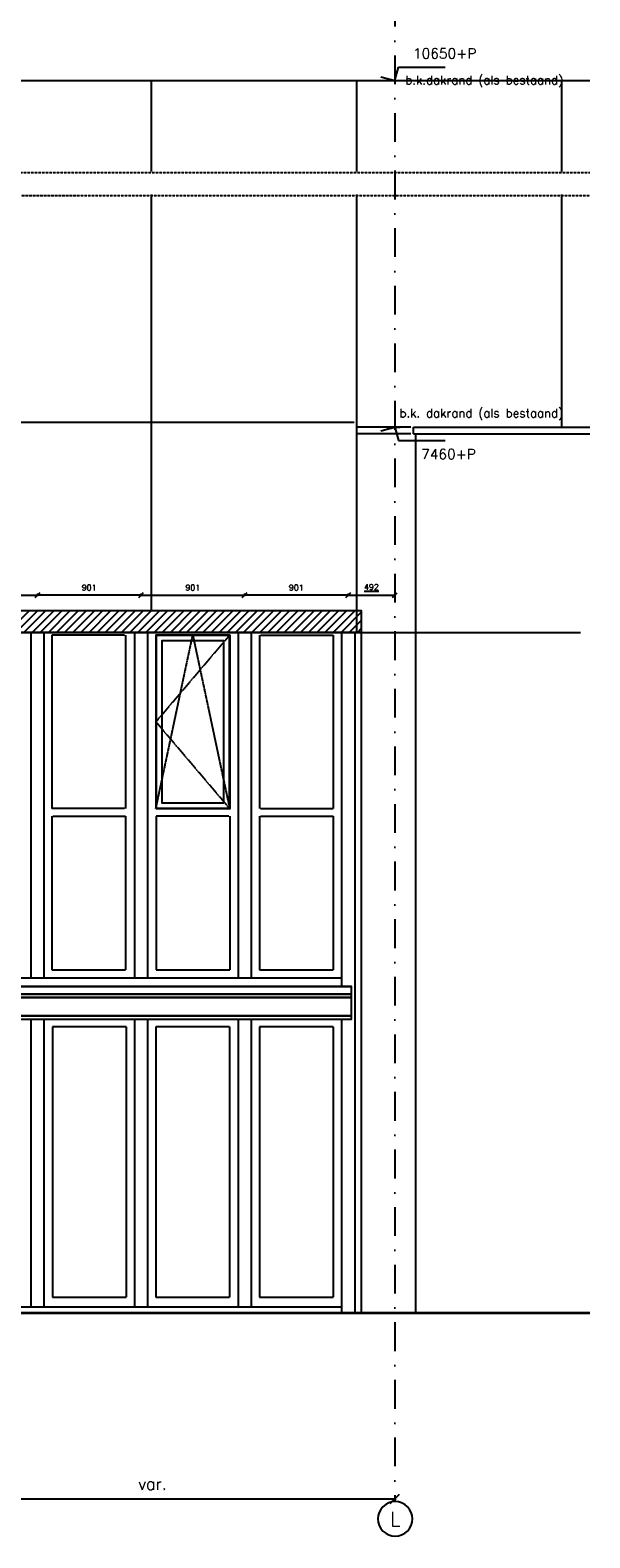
# Model space of a CAD drawing. Extents: x 0 to 297174, y -27731 to 163980.
# Tile 152 of 152: x 198695 to 203561, y 143339 to 156432. Entities that reach past the tile are written whole.
import ezdxf
from ezdxf.enums import TextEntityAlignment as Align

# ---------------------------------------------------------------- set-up
doc = ezdxf.new("R2010")
doc.units = 0
doc.header["$LTSCALE"] = 5
doc.header["$MEASUREMENT"] = 0
doc.header["$PDMODE"] = 3
doc.header["$PDSIZE"] = 0.1
for name, pattern in [('DASHDOT', [1, 0.5, -0.25, 0, -0.25]), ('DD1', [2.66667, 1.66667, -0.5, 0, -0.5]), ('HIDDEN', [0.375, 0.25, -0.125]), ('HIDDEN2', [0.1875, 0.125, -0.0625])]:
    doc.linetypes.add(name, pattern=pattern)
doc.layers.get('0').update_dxf_attribs({"linetype": 'CONTINUOUS'})
doc.layers.get('DEFPOINTS').update_dxf_attribs({"linetype": 'CONTINUOUS'})
for name, color, linetype in [('A--01A1_ACEER', 1, 'CONTINUOUS'), ('A--L$7A3-_STRAMIEN', 3, 'CONTINUOUS'), ('A--L11D5_GRONDWERK', 5, 'CONTINUOUS'), ('A--L21--', 3, 'CONTINUOUS'), ('A--L21DC1_BUITENWAND', 1, 'HIDDEN'), ('A--L21DC2_BUITENWAND', 2, 'HIDDEN2'), ('A--L27A2_DAKEN', 2, 'CONTINUOUS'), ('A--L31--', 2, 'CONTINUOUS'), ('A--L31A1_BUITENKOZIJN', 1, 'CONTINUOUS'), ('A--M$1A-_F123-', 1, 'CONTINUOUS'), ('A--M01A1_MAATVOERING', 1, 'CONTINUOUS'), ('A--M01B1_HOOGTE_MAATV', 1, 'CONTINUOUS'), ('A--T$7A-_STRAMIEN', 2, 'CONTINUOUS'), ('A--T01B2_HOOGTE_MAATV', 2, 'CONTINUOUS'), ('A--T01B3_HOOGTE_MAATV', 3, 'CONTINUOUS'), ('AL21-D3-_BUITENWAND', 3, 'CONTINUOUS'), ('STRAMIEN', 8, 'DD1')]:
    doc.layers.add(name, color=color, linetype=linetype)
doc.styles.add('ALFA-0_25', font='ROMANS')
doc.styles.add('HIEMSTRA', font='romans.shx')
doc.styles.add('HOOGTEXT', font='ROMANS.shx', dxfattribs={"height": 2.5})
doc.dimstyles.get("Standard").update_dxf_attribs({"dimscale": 50, "dimtxt": 2.5, "dimasz": 2, "dimexe": 0.3, "dimexo": 0.3, "dimgap": 2, "dimtad": 1, "dimdec": 0, "dimzin": 0, "dimdsep": 46, "dimtxsty": 'HIEMSTRA', "dimblk1": 'OBLIQUE', "dimblk2": 'OBLIQUE', "dimsah": 1, "dimcen": 0.09, "dimdle": 0.3, "dimclrd": 1, "dimclre": 1, "dimclrt": 2, "dimadec": 0, "dimazin": 0, "dimtfac": 1, "dimtdec": 4, "dimtix": 1, "dimtmove": 2, "dimatfit": 3, "dimldrblk": 'OBLIQUE', "dimfxl": 0, "dimtvp": 625, "dimtolj": 1, "dimtzin": 0, "dimarcsym": 0})

# ---------------------------------------------------------------- blocks, each defined once
blk = doc.blocks.new('_OBLIQUE')
at = {"color": 0, "linetype": 'ByBlock'}
blk.add_line((-0.5, -0.5), (0.5, 0.5), dxfattribs=at)
blk = doc.blocks.new('*D764')
at = {"layer": 'A--M$1A-_F123-', "color": 1, "linetype": 'Continuous', "lineweight": -2, "ltscale": 10}
blk.add_line((197640, 143677), (201877, 143677), dxfattribs=at)
at = {"layer": 'DEFPOINTS', "color": 0, "linetype": 'Continuous', "ltscale": 10}
for p in [(197652, 143677), (201865, 143677), (201865, 143677)]:
    blk.add_point(p, dxfattribs=at)
at = {"layer": 'A--M$1A-_F123-', "color": 1, "linetype": 'Continuous', "lineweight": -2, "ltscale": 10, "xscale": 80, "yscale": 80, "zscale": 80, "rotation": 180}
blk.add_blockref('_OBLIQUE', (197652, 143677), dxfattribs=at)
at = {"layer": 'A--M$1A-_F123-', "color": 1, "linetype": 'Continuous', "lineweight": -2, "ltscale": 10, "xscale": 80, "yscale": 80, "zscale": 80}
blk.add_blockref('_OBLIQUE', (201865, 143677), dxfattribs=at)
at = {"layer": 'A--M$1A-_F123-', "color": 3, "linetype": 'Continuous', "ltscale": 10, "insert": (199758, 143807), "char_height": 100, "attachment_point": 5, "style": 'HIEMSTRA'}
blk.add_mtext('\\A1;var.', dxfattribs=at)
blk = doc.blocks.new('HOOGTEP')
at = {"layer": 'A--M01A1_MAATVOERING'}
for p, q in [((-2.41, 0.65), (0, 0)), ((0, 0), (0.62, 2.33)), ((0.62, 2.33), (8.79, 2.33))]:
    blk.add_line(p, q, dxfattribs=at)
at = {"layer": 'A--M01B1_HOOGTE_MAATV'}
blk.add_line((-1.38, 0), (0.91, 0), dxfattribs=at)
at = {"layer": 'A--T01B2_HOOGTE_MAATV', "style": 'HOOGTEXT', "flags": 4}
blk.add_attdef('TEKST', (1.84, -0.67), '', height=1.5, dxfattribs=at)
at = {"layer": 'A--T01B3_HOOGTE_MAATV', "style": 'HOOGTEXT', "flags": 4}
blk.add_attdef('HOOGTE', (1.67, 3.82), '', height=1.75, dxfattribs=at)
blk = doc.blocks.new('*D773')
at = {"layer": 'A--M$1A-_F123-', "color": 1, "linetype": 'Continuous', "lineweight": -2, "ltscale": 10}
for p, q in [((197852, 151526), (198764, 151526)), ((197858, 151540), (197858, 151520)), ((198758, 151540), (198758, 151520))]:
    blk.add_line(p, q, dxfattribs=at)
at = {"layer": 'DEFPOINTS', "color": 0, "linetype": 'Continuous', "ltscale": 10}
for p in [(197858, 151546), (198758, 151546), (198758, 151526)]:
    blk.add_point(p, dxfattribs=at)
at = {"layer": 'A--M$1A-_F123-', "color": 1, "linetype": 'Continuous', "lineweight": -2, "ltscale": 10, "xscale": 40, "yscale": 40, "zscale": 40, "rotation": 180}
blk.add_blockref('_OBLIQUE', (197858, 151526), dxfattribs=at)
at = {"layer": 'A--M$1A-_F123-', "color": 1, "linetype": 'Continuous', "lineweight": -2, "ltscale": 10, "xscale": 40, "yscale": 40, "zscale": 40}
blk.add_blockref('_OBLIQUE', (198758, 151526), dxfattribs=at)
at = {"layer": 'A--M$1A-_F123-', "color": 2, "linetype": 'Continuous', "ltscale": 10, "insert": (198308, 151591), "char_height": 50, "attachment_point": 5, "style": 'HIEMSTRA'}
blk.add_mtext('\\A1;901', dxfattribs=at)
blk = doc.blocks.new('*D774')
at = {"layer": 'A--M$1A-_F123-', "color": 1, "linetype": 'Continuous', "lineweight": -2, "ltscale": 10}
for p, q in [((199665, 151526), (198752, 151526)), ((198758, 151540), (198758, 151520)), ((199659, 151540), (199659, 151520))]:
    blk.add_line(p, q, dxfattribs=at)
at = {"layer": 'DEFPOINTS', "color": 0, "linetype": 'Continuous', "ltscale": 10}
for p in [(198758, 151546), (198758, 151526), (199659, 151546)]:
    blk.add_point(p, dxfattribs=at)
at = {"layer": 'A--M$1A-_F123-', "color": 1, "linetype": 'Continuous', "lineweight": -2, "ltscale": 10, "xscale": 40, "yscale": 40, "zscale": 40, "rotation": 180}
blk.add_blockref('_OBLIQUE', (198758, 151526), dxfattribs=at)
at = {"layer": 'A--M$1A-_F123-', "color": 1, "linetype": 'Continuous', "lineweight": -2, "ltscale": 10, "xscale": 40, "yscale": 40, "zscale": 40}
blk.add_blockref('_OBLIQUE', (199659, 151526), dxfattribs=at)
at = {"layer": 'A--M$1A-_F123-', "color": 2, "linetype": 'Continuous', "ltscale": 10, "insert": (199208, 151591), "char_height": 50, "attachment_point": 5, "style": 'HIEMSTRA'}
blk.add_mtext('\\A1;901', dxfattribs=at)
blk = doc.blocks.new('*D775')
at = {"layer": 'A--M$1A-_F123-', "color": 1, "linetype": 'Continuous', "lineweight": -2, "ltscale": 10}
for p, q in [((201466, 151526), (200553, 151526)), ((200559, 151540), (200559, 151520)), ((201460, 151540), (201460, 151520))]:
    blk.add_line(p, q, dxfattribs=at)
at = {"layer": 'DEFPOINTS', "color": 0, "linetype": 'Continuous', "ltscale": 10}
for p in [(200559, 151546), (200559, 151526), (201460, 151546)]:
    blk.add_point(p, dxfattribs=at)
at = {"layer": 'A--M$1A-_F123-', "color": 1, "linetype": 'Continuous', "lineweight": -2, "ltscale": 10, "xscale": 40, "yscale": 40, "zscale": 40, "rotation": 180}
blk.add_blockref('_OBLIQUE', (200559, 151526), dxfattribs=at)
at = {"layer": 'A--M$1A-_F123-', "color": 1, "linetype": 'Continuous', "lineweight": -2, "ltscale": 10, "xscale": 40, "yscale": 40, "zscale": 40}
blk.add_blockref('_OBLIQUE', (201460, 151526), dxfattribs=at)
at = {"layer": 'A--M$1A-_F123-', "color": 2, "linetype": 'Continuous', "ltscale": 10, "insert": (201009, 151591), "char_height": 50, "attachment_point": 5, "style": 'HIEMSTRA'}
blk.add_mtext('\\A1;901', dxfattribs=at)
blk = doc.blocks.new('*D776')
at = {"layer": 'A--M$1A-_F123-', "color": 1, "linetype": 'Continuous', "lineweight": -2, "ltscale": 10}
for p, q in [((199653, 151526), (200565, 151526)), ((199659, 151540), (199659, 151520)), ((200559, 151540), (200559, 151520))]:
    blk.add_line(p, q, dxfattribs=at)
at = {"layer": 'DEFPOINTS', "color": 0, "linetype": 'Continuous', "ltscale": 10}
for p in [(199659, 151546), (200559, 151546), (200559, 151526)]:
    blk.add_point(p, dxfattribs=at)
at = {"layer": 'A--M$1A-_F123-', "color": 1, "linetype": 'Continuous', "lineweight": -2, "ltscale": 10, "xscale": 40, "yscale": 40, "zscale": 40, "rotation": 180}
blk.add_blockref('_OBLIQUE', (199659, 151526), dxfattribs=at)
at = {"layer": 'A--M$1A-_F123-', "color": 1, "linetype": 'Continuous', "lineweight": -2, "ltscale": 10, "xscale": 40, "yscale": 40, "zscale": 40}
blk.add_blockref('_OBLIQUE', (200559, 151526), dxfattribs=at)
at = {"layer": 'A--M$1A-_F123-', "color": 2, "linetype": 'Continuous', "ltscale": 10, "insert": (200109, 151591), "char_height": 50, "attachment_point": 5, "style": 'HIEMSTRA'}
blk.add_mtext('\\A1;901', dxfattribs=at)
blk = doc.blocks.new('*D777')
at = {"layer": 'A--M$1A-_F123-', "color": 1, "linetype": 'Continuous', "lineweight": -2, "ltscale": 10}
blk.add_line((201454, 151526), (201871, 151526), dxfattribs=at)
at = {"layer": 'DEFPOINTS', "color": 0, "linetype": 'Continuous', "ltscale": 10}
for p in [(201460, 151526), (201865, 151526), (201865, 151526)]:
    blk.add_point(p, dxfattribs=at)
at = {"layer": 'A--M$1A-_F123-', "color": 1, "linetype": 'Continuous', "lineweight": -2, "ltscale": 10, "xscale": 40, "yscale": 40, "zscale": 40, "rotation": 180}
blk.add_blockref('_OBLIQUE', (201460, 151526), dxfattribs=at)
at = {"layer": 'A--M$1A-_F123-', "color": 1, "linetype": 'Continuous', "lineweight": -2, "ltscale": 10, "xscale": 40, "yscale": 40, "zscale": 40}
blk.add_blockref('_OBLIQUE', (201865, 151526), dxfattribs=at)
at = {"layer": 'A--M$1A-_F123-', "color": 2, "linetype": 'Continuous', "ltscale": 10, "insert": (201662, 151596), "char_height": 50, "attachment_point": 5, "style": 'HIEMSTRA'}
blk.add_mtext('\\A1;\\L492', dxfattribs=at)

msp = doc.modelspace()

# ---------------------------------------------------------------- hatches: boundary and pattern name
at = {"layer": 'A--01A1_ACEER'}
h = msp.add_hatch(dxfattribs=at)
h.set_pattern_fill('ANSI31', color=256, scale=400, style=0)
h.set_pattern_definition([(45, (0, 52899.255), (-35.355339, 35.355339), [])])
h.paths.add_polyline_path([(194085.6, 151390.2), (194085.6, 151202.2), (201576.9, 151202.2), (201576.9, 151390.2)])
edge = h.paths.add_edge_path(flags=16)
edge.add_line((201576.9, 151390.2), (194085.6, 151390.2))

# ---------------------------------------------------------------- linework, layer by layer
msp.add_line((194085.6, 151202.2), (203479.9, 151202.2), dxfattribs=at)
at = {"layer": 'A--01A1_ACEER', "ltscale": 10}
for p, q in [((198883.5, 148271.5), (199524.1, 148271.5)), ((199789.8, 148271.5), (200430.4, 148271.5)), ((200689.1, 148271.5), (201329.7, 148271.5)), ((197661.6, 148201.5), (201402.9, 148201.5))]:
    msp.add_line(p, q, dxfattribs=at)
at = {"layer": 'A--01A1_ACEER', "color": 4, "ltscale": 10}
for p, q in [((194085, 148126.5), (201489.9, 148126.5)), ((194085, 147842.2), (201489.9, 147842.2))]:
    msp.add_line(p, q, dxfattribs=at)
at = {"layer": 'A--01A1_ACEER', "color": 2, "ltscale": 10}
for points in [[(194085, 148061.5), (201489.9, 148061.5), (201489.9, 148126.5), (194085, 148126.5)], [(194085, 147870.9), (201489.9, 147870.9), (201489.9, 148029.9), (194085, 148029.9)]]:
    msp.add_lwpolyline(points, close=True, dxfattribs=at)
at = {"layer": 'A--01A1_ACEER', "ltscale": 10}
for points in [[(194085, 148029.9), (201489.9, 148029.9), (201489.9, 148061.5), (194085, 148061.5)], [(194085, 147842.2), (201489.9, 147842.2), (201489.9, 147870.9), (194085, 147870.9)]]:
    msp.add_lwpolyline(points, close=True, dxfattribs=at)
at = {"layer": 'A--L$7A3-_STRAMIEN', "linetype": 'Continuous', "extrusion": (0, 0, -1)}
msp.add_ellipse((201868.4, 143503.3), major_axis=(-106.1, 106.1), ratio=1, dxfattribs=at)
at = {"layer": 'A--L11D5_GRONDWERK'}
for p, q in [((194043.7, 145295.2), (203561, 145295.2)), ((194043.7, 145292.2), (203561, 145292.2)), ((194043.7, 145289.2), (203561, 145289.2))]:
    msp.add_line(p, q, dxfattribs=at)
at = {"layer": 'A--L21--'}
msp.add_line((202047, 145292.2), (202047, 152925.2), dxfattribs=at)
at = {"layer": 'A--L21DC1_BUITENWAND'}
for p, q in [((194152, 155995.2), (203561, 155995.2)), ((199751.4, 155205.2), (199751.4, 155995.2)), ((201534.6, 155205.2), (201534.6, 155995.2)), ((203317.9, 155205.2), (203317.9, 155995.2)), ((199751.4, 151390.2), (199751.4, 155005.2)), ((201534.6, 151202.2), (201534.6, 155005.2)), ((203317.9, 152985.2), (203317.9, 155005.2)), ((202004, 152985.2), (201534.1, 152985.2)), ((201534.1, 152925.2), (201534.1, 152985.2)), ((202004, 152925.2), (201534.1, 152925.2))]:
    msp.add_line(p, q, dxfattribs=at)
at = {"layer": 'A--L21DC1_BUITENWAND', "color": 5}
msp.add_line((201515, 153025.2), (194158, 153025.2), dxfattribs=at)
at = {"layer": 'A--L21DC2_BUITENWAND'}
for p, q in [((194152, 155195.2), (203561, 155195.2)), ((194145, 154995.2), (203561, 154995.2))]:
    msp.add_line(p, q, dxfattribs=at)
at = {"layer": 'A--L27A2_DAKEN'}
for p, q in [((202027, 152985.2), (203561, 152985.2)), ((202027, 152925.2), (202027, 152985.2)), ((202027, 152925.2), (203561, 152925.2))]:
    msp.add_line(p, q, dxfattribs=at)
at = {"layer": 'A--L31--'}
for p, q in [((198701.1, 151202.2), (198701.1, 148201.5)), ((198815.1, 151202.2), (198815.1, 148201.5)), ((199601.6, 151202.2), (199601.6, 148201.5)), ((199715.6, 151202.2), (199715.6, 148201.5)), ((200504.4, 151202.2), (200504.4, 148201.5)), ((200616.1, 151202.2), (200616.1, 148201.5)), ((201402.9, 151202.2), (201402.9, 148201.5)), ((201516.9, 151202.2), (201516.9, 145295.2)), ((201576.9, 145295.2), (201576.9, 151202.2)), ((198701.1, 147842.2), (198701.1, 145345.2)), ((198815.1, 147842.2), (198815.1, 145345.2)), ((199601.6, 147842.2), (199601.6, 145345.2)), ((199715.6, 147842.2), (199715.6, 145345.2)), ((200504.4, 147842.2), (200504.4, 145345.2)), ((200616.1, 147842.2), (200616.1, 145345.2)), ((201402.9, 147842.2), (201402.9, 145295.2))]:
    msp.add_line(p, q, dxfattribs=at)
at = {"layer": 'A--L31--', "color": 1, "linetype": 'HIDDEN'}
for points in [[(200429.2, 151178.2), (199788.6, 150425.2), (200429.2, 149672.2)], [(199788.6, 149672.2), (200108.9, 151178.2), (200429.2, 149672.2)]]:
    msp.add_lwpolyline(points, dxfattribs=at)
at = {"layer": 'A--L31A1_BUITENKOZIJN'}
for p, q in [((198882.9, 151178.2), (198882.9, 149672.2)), ((199515.8, 151178.2), (198882.9, 151178.2)), ((199523.4, 151178.2), (199523.4, 149672.2)), ((199788.6, 151178.2), (199788.6, 149672.2)), ((199789.8, 151178.2), (199789.8, 149672.2)), ((200422.7, 151178.2), (199789.8, 151178.2)), ((199797.4, 151178.2), (200438, 151178.2)), ((200429.2, 151178.2), (200429.2, 149672.2)), ((200430.4, 151178.2), (200430.4, 149672.2)), ((200689.1, 151178.2), (200689.1, 149672.2)), ((200696.7, 151178.2), (201329.7, 151178.2)), ((201329.7, 151178.2), (201329.7, 149672.2)), ((201402.6, 151202.2), (201402.6, 148126.5)), ((199515.8, 149672.2), (198882.9, 149672.2)), ((200422.7, 149672.2), (199789.8, 149672.2)), ((199797.4, 149672.2), (200438, 149672.2)), ((200696.7, 149672.2), (201329.7, 149672.2)), ((198883.5, 149605.2), (198883.5, 148271.5)), ((198891.1, 149605.2), (199524.1, 149605.2)), ((199524.1, 149605.2), (199524.1, 148271.5)), ((199789.8, 149605.2), (199789.8, 148271.5)), ((200422.7, 149605.2), (199789.8, 149605.2)), ((200430.4, 149605.2), (200430.4, 148271.5)), ((200689.1, 149605.2), (200689.1, 148271.5)), ((200696.7, 149605.2), (201329.7, 149605.2)), ((201329.7, 149605.2), (201329.7, 148271.5)), ((199566.4, 147870.2), (198806.8, 147870.2)), ((200496.8, 147870.2), (199737.2, 147870.2)), ((200503.3, 147842.2), (200503.3, 145345.2)), ((201388.4, 147870.2), (200628.9, 147870.2)), ((201402.6, 147842.2), (201402.6, 145345.2)), ((198888.1, 147775.2), (198888.1, 145430.2)), ((199528.7, 147775.2), (198888.1, 147775.2)), ((199528.7, 147775.2), (199528.7, 145430.2)), ((199788.6, 147775.2), (199788.6, 145430.2)), ((200429.2, 147775.2), (199788.6, 147775.2)), ((200429.2, 147775.2), (200429.2, 145430.2)), ((201329.7, 147775.2), (200689.1, 147775.2)), ((200689.1, 147775.2), (200689.1, 145430.2)), ((201329.7, 147775.2), (201329.7, 145430.2)), ((193545, 145345.2), (201402.6, 145345.2)), ((198888.1, 145430.2), (199528.7, 145430.2)), ((199788.6, 145430.2), (200429.2, 145430.2)), ((200689.1, 145430.2), (201329.7, 145430.2))]:
    msp.add_line(p, q, dxfattribs=at)
msp.add_lwpolyline([(199788.6, 149672.2), (200429.2, 149672.2), (200429.2, 151178.2), (199788.6, 151178.2)], close=True, dxfattribs=at)
at = {"layer": 'A--L31A1_BUITENKOZIJN', "elevation": 0.1}
msp.add_lwpolyline([(200379.2, 149722.2), (200379.2, 151128.2), (199838.6, 151128.2), (199838.6, 149722.2)], close=True, dxfattribs=at)
at = {"layer": 'AL21-D3-_BUITENWAND', "color": 5}
msp.add_lwpolyline([(194085.6, 151390.2), (194085.6, 151202.2), (201576.9, 151202.2), (201576.9, 151390.2)], close=True, dxfattribs=at)
at = {"layer": 'STRAMIEN', "linetype": 'DASHDOT', "ltscale": 100}
msp.add_line((201864.9, 163214), (201864.9, 143653.3), dxfattribs=at)
at = {"layer": 'STRAMIEN', "color": 5, "linetype": 'Continuous', "ltscale": 100}
for p, q in [((201576.9, 151390.2), (194085.6, 151390.2)), ((201576.9, 151202.2), (194085.6, 151202.2))]:
    msp.add_line(p, q, dxfattribs=at)

# ---------------------------------------------------------------- block references
ref = msp.add_blockref('HOOGTEP', (201864.9, 155995.2), dxfattribs=dict(xscale=50, yscale=50, zscale=50))
ref.add_attrib('TEKST', 'b.k.dakrand (als bestaand)', (201956.9, 155961.6), dxfattribs={"layer": 'A--T01B2_HOOGTE_MAATV', "height": 75, "style": 'HOOGTEXT', "flags": 4})
ref.add_attrib('HOOGTE', '10650+P', (202023.6, 156186.1), dxfattribs={"layer": 'A--T01B3_HOOGTE_MAATV', "height": 87.5, "style": 'HOOGTEXT', "flags": 4})
ref = msp.add_blockref('HOOGTEP', (201864.9, 152985.2), dxfattribs=dict(xscale=-50, yscale=50, zscale=50, rotation=180))
ref.add_attrib('TEKST', 'b.k. dakrand (als bestaand)', (201905.7, 153069.2), dxfattribs={"layer": 'A--T01B2_HOOGTE_MAATV', "height": 75, "style": 'HOOGTEXT', "flags": 4})
ref.add_attrib('HOOGTE', '7460+P', (202094.4, 152706.7), dxfattribs={"layer": 'A--T01B3_HOOGTE_MAATV', "height": 87.5, "style": 'HOOGTEXT', "flags": 4})

# ---------------------------------------------------------------- texts
at = {"layer": 'A--T$7A-_STRAMIEN', "style": 'ALFA-0_25'}
msp.add_text('L', height=125, dxfattribs=at).set_placement((201868.4, 143503.3), align=Align.MIDDLE_CENTER)

# ---------------------------------------------------------------- dimensions: what is measured, and where the dimension line sits
at = {"layer": 'A--M$1A-_F123-', "linetype": 'Continuous'}
for base, p1, p2, picture, middle in [((198758.1263546, 151526.2707586), (197857.6263546, 151545.7698617), (198758.1263546, 151545.7698617), '*D773', (198307.8763546, 151591.2707586)), ((198758.1263546, 151526.2707586), (199658.6263546, 151545.7698617), (198758.1263546, 151545.7698617), '*D774', (199208.3763546, 151591.2707586)), ((200559.1263546, 151526.2707586), (199658.6263546, 151545.7698617), (200559.1263546, 151545.7698617), '*D776', (200108.8763546, 151591.2707586)), ((200559.1263546, 151526.2707586), (201459.6263546, 151545.7698617), (200559.1263546, 151545.7698617), '*D775', (201009.3763546, 151591.2707586))]:
    dim = msp.add_linear_dim(base=base, p1=p1, p2=p2, dimstyle='Standard', override={"dimscale": 20}, dxfattribs=at)
    dim.commit()
    dim.dimension.update_dxf_attribs({"geometry": picture, "text_midpoint": middle})
for base, p1, p2, text, override, picture, middle in [((201864.9, 151526.3), (201459.6, 151526.3), (201864.9, 151526.3), '%%u492', {"dimscale": 20}, '*D777', (201662.3, 151596.3)), ((201864.9, 143677), (197651.6, 143677), (201864.9, 143677), 'var.', {"dimscale": 40, "dimclrt": 3}, '*D764', (199758.3, 143807))]:
    dim = msp.add_linear_dim(base=base, p1=p1, p2=p2, text=text, dimstyle='Standard', override=override, dxfattribs=at)
    dim.commit()
    dim.dimension.update_dxf_attribs({"geometry": picture, "text_midpoint": middle})

doc.saveas('drawing.dxf')
